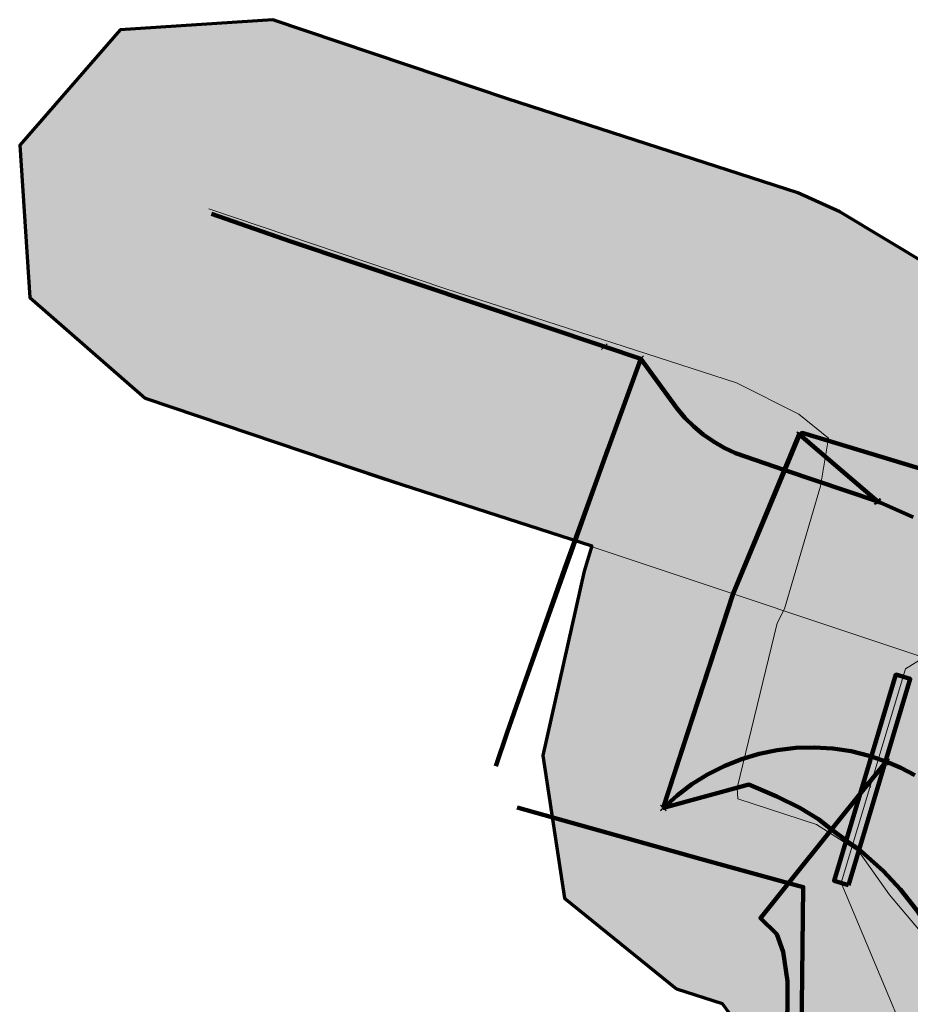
# Model space of a CAD drawing. Header units: metres. Extents: x 81432 to 82113, y 447367 to 448265.
# Tile 2 of 11: x 81520 to 81564, y 447585 to 447634. Entities that reach past the tile are written whole.
import ezdxf
from ezdxf.lldxf.tags import DXFTag

# ---------------------------------------------------------------- set-up
doc = ezdxf.new("R2010")
doc.units = ezdxf.units.M
doc.layers.get('0').update_dxf_attribs({"lineweight": 25})
for name, color, linetype, lineweight in [('B-WE-KL-DATA-G', 90, 'KL-DATA-N', 18), ('B-WE-KL-DATA_HULPSTUK-S', 90, 'Continuous', 25), ('B-WE-KL-DATA_KABELBED-G', 90, 'Continuous', 100), ('B-WE-KL-DATA_MANTELBUIS-G', 90, 'Continuous', 100), ('B-WE-KL-ET_LS-G', 190, 'KL-LS-N', 18), ('B-WE-KL-OVERIG_MANTELBUIS-G', 8, 'Continuous', 100)]:
    doc.layers.add(name, color=color, linetype=linetype, lineweight=lineweight)
doc.layers.add('B-WE-OG-INFO_EIS VOORZORGSMAATREGEL-GV', color=7, linetype='Continuous', lineweight=70, true_color=0xfa194b)
doc.layers.add('B-WE-OG-INFO_EIS VOORZORGSMAATREGEL-V', color=7, linetype='Continuous', lineweight=18, true_color=0xfa194b, transparency=0.8)
doc.styles.add('NLCS-ISO', font='NLCS-ISO.ttf')
doc.styles.get("Standard").update_dxf_attribs({"font": 'NLCS-ISO.ttf'})
tags = doc.linetypes.add('KL-DATA-N', pattern='A,4,-1,[101,NLCS.shx,S=0.5,R=0,X=0,Y=0],-1,4,-1,["D",Standard,S=1,R=0,X=-0.25,Y=-0.5],-1.5', length=12.5).pattern_tags.tags
tags[18] = DXFTag(74, 10)
tags = doc.linetypes.add('KL-LS-N', pattern='A,4,-1,[103,NLCS.shx,S=0.75,R=0,X=0,Y=0],-1,4,-1,["L",Standard,S=1,R=0,X=0,Y=-0.5],-2', length=13).pattern_tags.tags
tags[18] = DXFTag(74, 10)

# ---------------------------------------------------------------- blocks, each defined once
blk = doc.blocks.new('SKL-WTB_HULP_OVERIG-SO')
at = {"color": 0, "linetype": 'ByBlock', "lineweight": 18}
for points in [[(-0.141, 0.141), (0.141, -0.141)], [(0.141, 0.141), (-0.141, -0.141)]]:
    blk.add_lwpolyline(points, dxfattribs=at)
at = {"color": 0, "linetype": 'ByBlock', "lineweight": 18, "style": 'NLCS-ISO', "flags": 1}
for tag, p in [('TYPE', (1.5, 0)), ('LABEL', (1.5, -1.5)), ('OMSCHRIJVING', (1.5, -3))]:
    blk.add_attdef(tag, p, '', height=1, dxfattribs=at)

msp = doc.modelspace()

# ---------------------------------------------------------------- hatches: boundary and pattern name
at = {"layer": 'B-WE-OG-INFO_EIS VOORZORGSMAATREGEL-V'}
msp.add_hatch(color=256, dxfattribs=at).paths.add_polyline_path([(81526.004, 447614.981), (81537.823, 447610.991), (81548.385, 447607.578), (81547.995, 447606.32), (81545.929, 447597.08), (81547.011, 447589.942), (81552.616, 447585.393), (81554.896, 447584.656), (81555.637, 447583.669), (81556.199, 447580.262), (81556.377, 447578.752), (81556.943, 447575.871), (81558.165, 447571.527), (81558.781, 447569.932), (81561.051, 447565.283), (81561.933, 447563.812), (81564.934, 447559.661), (81565.885, 447558.508), (81564.714, 447556.045), (81563.466, 447553.968), (81562.576, 447545.579), (81563.702, 447542.29), (81564.237, 447541.019), (81568.083, 447533.406), (81572.653, 447528.913), (81579.012, 447528.117), (81581.153, 447528.555), (81583.317, 447528.845), (81584.733, 447529.141), (81586.424, 447529.623), (81587.472, 447529.828), (81589.337, 447529.18), (81590.33, 447528.041), (81598.054, 447513.731), (81609.318, 447492.815), (81615.249, 447487.978), (81622.864, 447488.752), (81627.701, 447494.684), (81626.927, 447502.298), (81615.658, 447523.223), (81607.698, 447537.971), (81605.81, 447540.859), (81605.065, 447541.832), (81604.205, 447542.706), (81601.733, 447544.931), (81599.57, 447546.415), (81595.946, 447548.255), (81593.383, 447549.143), (81590.958, 447549.629), (81589.017, 447549.824), (81586.543, 447549.83), (81584.608, 447549.646), (81586.003, 447554.239), (81586.969, 447558.274), (81587.032, 447560.683), (81584.566, 447567.525), (81580.872, 447571.752), (81578.645, 447574.832), (81577.129, 447577.937), (81576.482, 447580.162), (81576.149, 447581.856), (81576.07, 447583.776), (81576.005, 447587.075), (81573.656, 447593.323), (81571.206, 447596.231), (81569.914, 447598.057), (81567.214, 447600.657), (81569.359, 447607.539), (81569.693, 447608.926), (81570.093, 447611.326), (81569.312, 447617.151), (81565.395, 447621.532), (81560.788, 447624.311), (81558.697, 447625.264), (81544.158, 447629.961), (81532.4, 447633.931), (81524.764, 447633.417), (81519.727, 447627.654), (81520.241, 447620.018)])

# ---------------------------------------------------------------- linework, layer by layer
at = {"layer": 'B-WE-KL-DATA-G', "flags": 128}
msp.add_lwpolyline([(81529.202, 447624.456), (81541.021, 447620.466), (81555.622, 447615.749), (81558.744, 447614.18), (81560.229, 447612.969), (81559.829, 447610.57), (81558.023, 447604.422), (81557.65, 447603.717), (81555.646, 447595.469), (81555.69, 447594.908), (81559.63, 447593.635), (81561.75, 447592.282), (81563.286, 447590.112), (81566.007, 447586.881), (81566.446, 447584.226), (81566.074, 447583.471), (81566.19, 447580.678), (81566.338, 447579.704), (81566.755, 447577.797), (81567.767, 447574.32), (81570.037, 447569.671), (81573.038, 447565.52), (81575.423, 447562.709), (81577.036, 447560.945), (81576.973, 447558.536), (81573.536, 447551.311), (81573.483, 447549.834), (81572.037, 447548.817), (81573.163, 447545.528), (81577.009, 447537.915), (81577.921, 447537.355), (81578.825, 447537.413), (81579.485, 447538.421), (81580.946, 447538.815), (81581.988, 447538.757), (81584.091, 447539.357), (81586.519, 447539.83), (81588.993, 447539.824), (81591.419, 447539.338), (81593.704, 447538.391), (81595.043, 447537.498), (81595.763, 447537.018), (81597.516, 447535.273), (81598.898, 447533.221), (81606.856, 447518.477), (81618.122, 447497.557)], dxfattribs=at)
at = {"layer": 'B-WE-KL-DATA_KABELBED-G', "flags": 128}
for points in [[(81529.331, 447624.205), (81533.305, 447622.822), (81549.002, 447617.563)], [(81549.002, 447617.563), (81550.824, 447616.953)], [(81550.824, 447616.953), (81547.008, 447606.431), (81544.144, 447598.234), (81543.573, 447596.554)], [(81550.824, 447616.953), (81552.625, 447614.47), (81553.032, 447613.998), (81553.477, 447613.561), (81553.956, 447613.163), (81554.466, 447612.805), (81555.004, 447612.49), (81555.566, 447612.22), (81558.039, 447611.38), (81562.654, 447609.812)], [(81551.953, 447594.459), (81551.954, 447594.462), (81555.454, 447605.185), (81558.039, 447611.38), (81558.776, 447613.147)], [(81551.973, 447594.518), (81555.439, 447605.157), (81558.8, 447613.259)], [(81558.776, 447613.147), (81558.79, 447613.135), (81562.714, 447609.792), (81562.714, 447609.792)], [(81558.79, 447613.135), (81558.911, 447613.241), (81566.241, 447611.016)], [(81549.179, 447612.416), (81544.846, 447600.244)], [(81562.654, 447609.812), (81562.714, 447609.792), (81562.714, 447609.792), (81562.816, 447609.757), (81564.462, 447609.025)], [(81563.142, 447596.772), (81562.263, 447597.071), (81561.36, 447597.292), (81560.442, 447597.431), (81559.515, 447597.489), (81558.587, 447597.464), (81557.665, 447597.358), (81556.755, 447597.17), (81555.866, 447596.903), (81555.004, 447596.557), (81554.175, 447596.137), (81553.388, 447595.646), (81552.647, 447595.086), (81551.958, 447594.463), (81551.953, 447594.459)], [(81563.08, 447596.732), (81562.204, 447595.642)], [(81564.548, 447596.098), (81563.857, 447596.461), (81563.142, 447596.772)], [(81601.104, 447550.706), (81593.945, 447553.074), (81588.003, 447555.521), (81582.076, 447560.603), (81579.877, 447561.8), (81567.285, 447576.5), (81567.343, 447577.962), (81567.472, 447580.915), (81567.088, 447583.379), (81565.187, 447588.468), (81564.636, 447589.36), (81563.837, 447590.368), (81562.976, 447591.293), (81561.715, 447592.427), (81561.154, 447592.786), (81560.386, 447593.381), (81559.72, 447593.898), (81558.795, 447594.465), (81557.64, 447595.032), (81556.239, 447595.626), (81551.958, 447594.463), (81551.954, 447594.462)], [(81562.204, 447595.642), (81560.386, 447593.381), (81558.227, 447590.696), (81556.819, 447588.944), (81557.635, 447588.128), (81557.962, 447587.257), (81558.179, 447585.788), (81558.179, 447584.319), (81557.744, 447582.143), (81557.037, 447580.348), (81555.948, 447578.879), (81554.697, 447577.981), (81552.871, 447578.503)], [(81544.645, 447594.472), (81553.804, 447591.914), (81558.227, 447590.696), (81558.96, 447590.494), (81558.847, 447580.178), (81558.982, 447577.91), (81559.303, 447575.661), (81559.809, 447573.447), (81560.497, 447571.282), (81561.361, 447569.18), (81562.395, 447567.158), (81563.593, 447565.228), (81564.947, 447563.403), (81566.446, 447561.697), (81568.082, 447560.12), (81569.842, 447558.684), (81577.547, 447553.188), (81573.06, 447550.473), (81572.686, 447550.245), (81575.422, 447545.089), (81578.126, 447540.076)]]:
    msp.add_lwpolyline(points, dxfattribs=at)
at = {"layer": 'B-WE-KL-DATA_MANTELBUIS-G', "flags": 128}
for points in [[(81551.973, 447594.518), (81555.439, 447605.157), (81558.8, 447613.259)], [(81549.179, 447612.416), (81544.846, 447600.244)]]:
    msp.add_lwpolyline(points, dxfattribs=at)
at = {"layer": 'B-WE-KL-ET_LS-G', "flags": 128}
for points in [[(81535.744, 447611.753), (81565.001, 447601.986)], [(81565.001, 447601.986), (81564.083, 447601.43), (81560.864, 447590.706), (81566.16, 447578.087), (81566.385, 447577.298), (81566.589, 447576.643), (81566.712, 447576.28), (81567.156, 447576.448)]]:
    msp.add_lwpolyline(points, dxfattribs=at)
at = {"layer": 'B-WE-KL-OVERIG_MANTELBUIS-G', "flags": 128}
msp.add_lwpolyline([(81561.223, 447590.598), (81560.505, 447590.814), (81563.605, 447601.137), (81564.323, 447600.921), (81561.223, 447590.598)], dxfattribs=at)
at = {"layer": 'B-WE-OG-INFO_EIS VOORZORGSMAATREGEL-GV', "flags": 128}
msp.add_lwpolyline([(81565.395, 447621.532), (81560.788, 447624.311), (81558.697, 447625.264), (81544.158, 447629.961), (81532.4, 447633.931), (81524.764, 447633.417), (81519.727, 447627.654), (81520.241, 447620.018), (81526.004, 447614.981), (81537.823, 447610.991), (81548.385, 447607.578), (81547.995, 447606.32), (81545.929, 447597.08), (81547.011, 447589.942), (81552.616, 447585.393), (81554.896, 447584.656), (81555.637, 447583.669)], dxfattribs=at)

# ---------------------------------------------------------------- block references
at = {"layer": 'B-WE-KL-DATA_HULPSTUK-S'}
for p in [(81549.002, 447617.563), (81549.002, 447617.563), (81550.824, 447616.953), (81550.824, 447616.953), (81550.824, 447616.953), (81558.776, 447613.147), (81558.776, 447613.147), (81558.79, 447613.135), (81562.654, 447609.812), (81562.654, 447609.812), (81562.714, 447609.792), (81563.08, 447596.732), (81563.142, 447596.772), (81563.142, 447596.772), (81562.204, 447595.642), (81562.204, 447595.642), (81551.953, 447594.459), (81551.953, 447594.459), (81551.954, 447594.462)]:
    msp.add_blockref('SKL-WTB_HULP_OVERIG-SO', p, dxfattribs=at)

doc.saveas('drawing.dxf')
